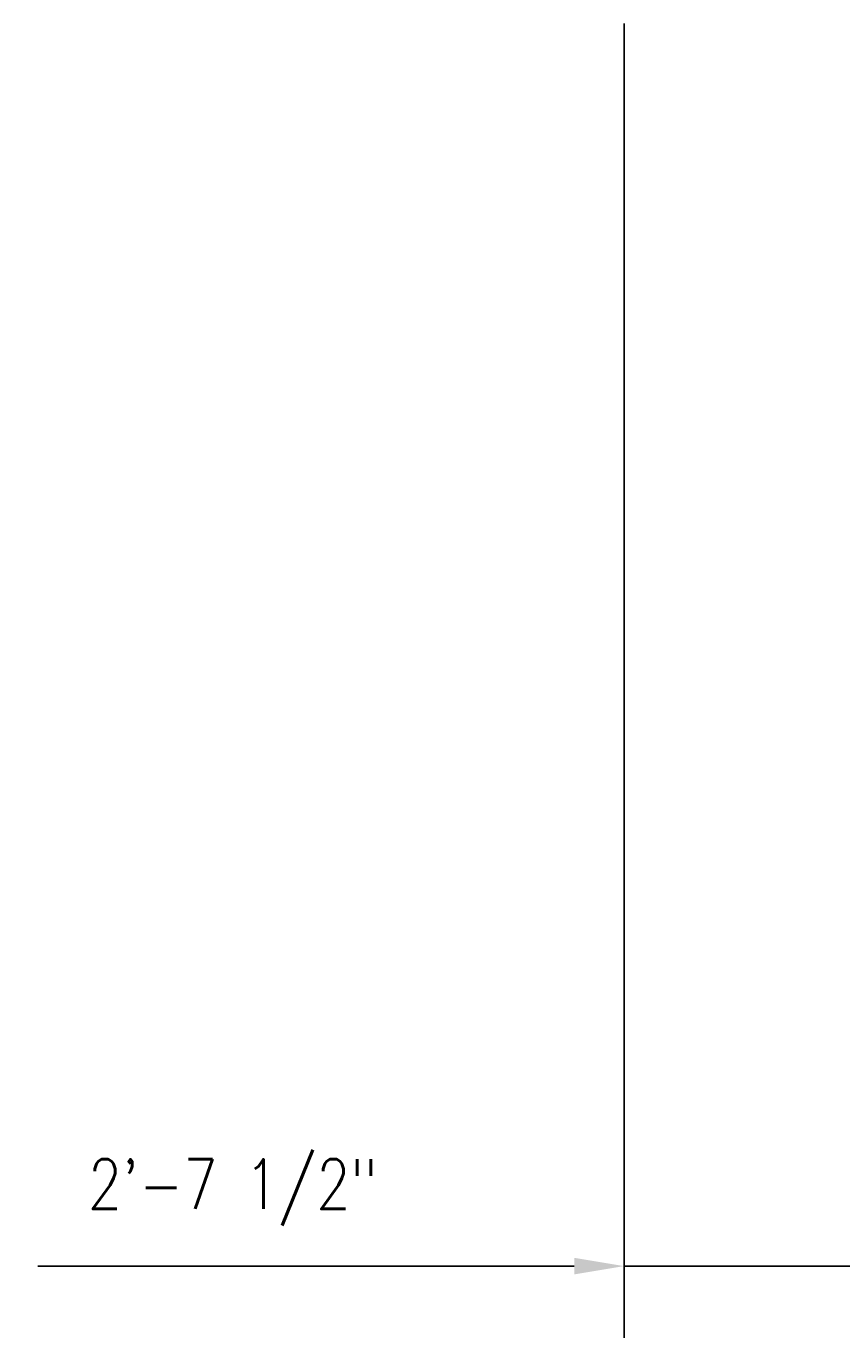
# Model space of a CAD drawing. Header units: inches. Extents: x -1118 to 4898, y -2233 to -529.
# Tile 3 of 124: x -1060 to -962, y -880 to -721. Entities that reach past the tile are written whole.
import ezdxf

# ---------------------------------------------------------------- set-up
doc = ezdxf.new("R2010")
doc.units = ezdxf.units.IN
doc.header["$MEASUREMENT"] = 0
doc.layers.add('S-ANNO-DIMS', color=1, linetype='Continuous')
doc.styles.add('Annotative', font='romans.shx', dxfattribs={"width": 0.8, "height": 0.125})
doc.dimstyles.new('Annotative', dxfattribs={"dimscale": 0, "dimtxt": 0.125, "dimasz": 0.125, "dimexe": 0.18, "dimexo": 0.0625, "dimgap": 0.09, "dimtad": 1, "dimdec": 3, "dimzin": 3, "dimdsep": 46, "dimlunit": 4, "dimtxsty": 'Annotative', "dimcen": 0.09, "dimclrt": 2, "dimazin": 2, "dimtfac": 1, "dimtdec": 3, "dimtmove": 0, "dimatfit": 0, "dimfxl": 1, "dimtfill": 1, "dimfrac": 2, "dimtolj": 1, "dimtzin": 0, "dimarcsym": 0})

# ---------------------------------------------------------------- blocks, each defined once
blk = doc.blocks.new('*D4')
at = {"layer": 'S-ANNO-DIMS', "color": 0, "lineweight": -2, "transparency": 16777216}
for p, q in [((-987.98, -720.99), (-987.98, -879.54)), ((-956.48, -762.6), (-956.48, -879.54)), ((-993.98, -870.9), (-1058.7, -870.9)), ((-956.48, -870.9), (-987.98, -870.9)), ((-950.48, -870.9), (-944.48, -870.9))]:
    blk.add_line(p, q, dxfattribs=at)
at = {"layer": 'S-ANNO-DIMS', "color": 0, "transparency": 16777216}
for points in [[(-993.98, -869.9), (-993.98, -871.9), (-987.98, -870.9)], [(-950.48, -869.9), (-950.48, -871.9), (-956.48, -870.9)]]:
    blk.add_solid(points, dxfattribs=at)
at = {"layer": 'S-ANNO-DIMS', "color": 2, "lineweight": -3, "transparency": 16777216, "insert": (-1035.18, -862.01), "char_height": 6, "width": 49.84, "attachment_point": 5, "style": 'Annotative'}
blk.add_mtext('\\A1;2\'-7 1/2"', dxfattribs=at)

msp = doc.modelspace()

# ---------------------------------------------------------------- dimensions: what is measured, and where the dimension line sits
at = {"layer": 'S-ANNO-DIMS', "lineweight": -3}
dim = msp.add_linear_dim(base=(-956.477, -870.905), p1=(-987.9843, -717.9932), p2=(-956.477, -759.5965), dimstyle='Annotative', override={"dimpost": '\\X', "dimtfill": 0}, dxfattribs=at)
dim.commit()
dim.dimension.update_dxf_attribs({"geometry": '*D4', "text_midpoint": (-1035.1793, -870.905), "dimtype": 160})

doc.saveas('drawing.dxf')
